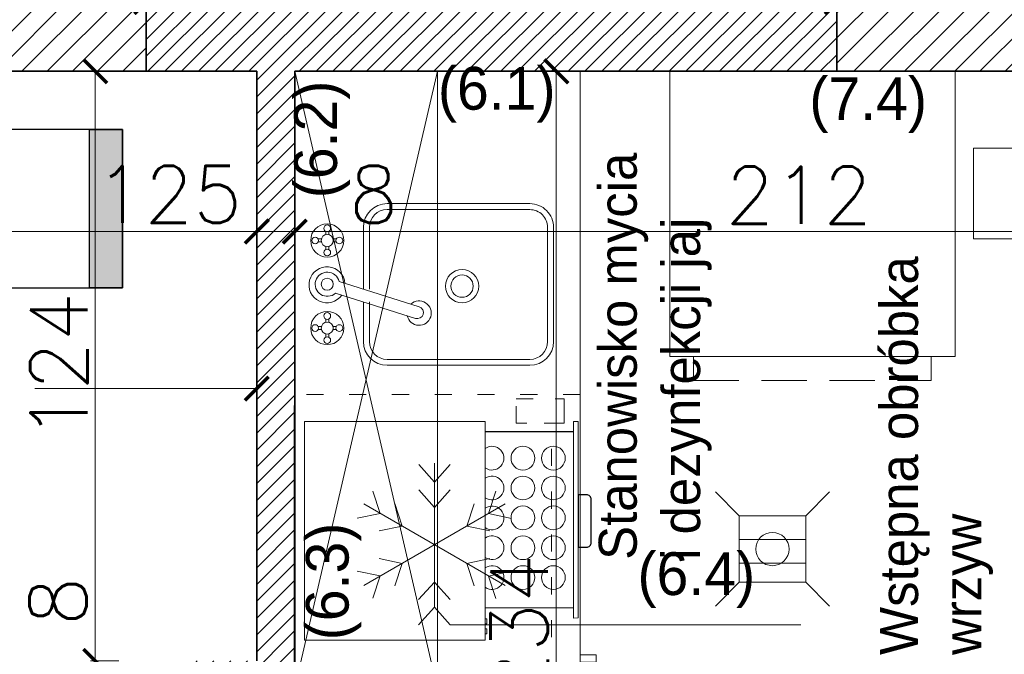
# Model space of a CAD drawing. Header units: millimetres. Extents: x -587 to 33545, y -26688 to 22494.
# Tile 154 of 256: x 9334 to 9541, y 11207 to 11340. Entities that reach past the tile are written whole.
import ezdxf
from ezdxf.lldxf.tags import DXFTag

# ---------------------------------------------------------------- set-up
doc = ezdxf.new("R2010")
doc.units = ezdxf.units.MM
doc.header["$MEASUREMENT"] = 0
doc.linetypes.add('ACAD_ISO03W100', pattern=[30, 12, -18])
doc.linetypes.add('DASHED2', pattern=[9.525, 6.35, -3.175])
for name, color, linetype in [('_I_EKO_PODKLAD 3', 252, 'Continuous'), ('tabelki opis', 7, 'Continuous'), ('TECHNOLOGIA KUCHNI', 3, 'Continuous')]:
    doc.layers.add(name, color=color, linetype=linetype)
for name, color, linetype, lineweight in [('_IS_EKO_opis', 7, 'Continuous', 18), ('A_istniejące ściany', 7, 'Continuous', 35), ('A_opisy', 166, 'Continuous', 15), ('A_projektowane sciany', 5, 'Continuous', 35), ('A_wyposażenie', 7, 'Continuous', 9), ('l.wypełnien', 253, 'Continuous', 5), ('wymiarowanie', 176, 'Continuous', 9)]:
    doc.layers.add(name, color=color, linetype=linetype, lineweight=lineweight)
doc.styles.add('ROMANS', font='romans')
doc.styles.add('styl2', font='simplex.shx')
tags = doc.linetypes.add('ICAD_ISO03W100', pattern=[30, 12, -18]).pattern_tags.tags
tags[6:7] = [DXFTag(74, 4), DXFTag(75, 0), DXFTag(340, '0'), DXFTag(46, 1.0), DXFTag(50, 0.0), DXFTag(44, 0.0), DXFTag(45, 0.0)]
tags[4:5] = [DXFTag(74, 4), DXFTag(75, 0), DXFTag(340, '0'), DXFTag(46, 1.0), DXFTag(50, 0.0), DXFTag(44, 0.0), DXFTag(45, 0.0)]
doc.dimstyles.new('Skala 1-50', dxfattribs={"dimtxt": 12, "dimasz": 5, "dimexe": 1, "dimexo": 1, "dimgap": 1.5, "dimtad": 1, "dimdec": 1, "dimrnd": 0.5, "dimtxsty": 'styl2', "dimblk": 'ARCHTICK', "dimcen": 5, "dimadec": 0, "dimazin": 0, "dimtfac": 1, "dimtdec": 1, "dimtmove": 1, "dimatfit": 3, "dimldrblk": 'ARCHTICK', "dimfxl": 5, "dimfxlon": 1, "dimlwd": -1, "dimlwe": -1, "dimarcsym": 0})

# ---------------------------------------------------------------- blocks, each defined once
blk = doc.blocks.new('A$C176D455E')
at = {"layer": '_I_EKO_PODKLAD 3', "lineweight": 9}
for p, q in [((16.24, 30.32), (12.93, 34.01)), ((16.24, 30.32), (19.55, 34.01)), ((16.24, 0), (16.24, 30.32)), ((4.85, 23.74), (3.31, 28.45)), ((16.24, 25.02), (12.93, 28.71)), ((16.24, 25.02), (19.55, 28.71)), ((27.64, 23.74), (29.17, 28.45)), ((31.11, 8.58), (1.38, 25.75)), ((1.38, 8.58), (31.11, 25.75)), ((9.44, 21.09), (7.9, 25.8)), ((23.04, 21.09), (24.58, 25.8)), ((4.85, 23.74), (0, 22.72)), ((27.64, 23.74), (32.48, 22.72)), ((9.44, 21.09), (4.59, 20.07)), ((23.04, 21.09), (27.89, 20.07)), ((9.44, 13.24), (4.59, 14.26)), ((9.44, 13.24), (7.9, 8.53)), ((23.04, 13.24), (27.89, 14.26)), ((23.04, 13.24), (24.58, 8.53)), ((4.85, 10.59), (0, 11.61)), ((4.85, 10.59), (3.31, 5.88)), ((27.64, 10.59), (32.48, 11.61)), ((27.64, 10.59), (29.17, 5.88)), ((16.24, 9.31), (12.93, 5.62)), ((16.24, 9.31), (19.55, 5.62)), ((16.24, 4.01), (12.93, 0.32)), ((16.24, 4.01), (19.55, 0.32))]:
    blk.add_line(p, q, dxfattribs=at)
blk = doc.blocks.new('A$C740E6856')
at = {"layer": '_I_EKO_PODKLAD 3', "linetype": 'ACAD_ISO03W100', "lineweight": 13, "ltscale": 0.3}
for p, q in [((9.37, 60), (9.37, 6.02)), ((0, 54.74), (3.37, 54.74))]:
    blk.add_line(p, q, dxfattribs=at)
at = {"layer": '_I_EKO_PODKLAD 3', "lineweight": 13}
for p, q in [((3.37, 56.27), (0, 56.27)), ((0, 56.27), (0, 54.74))]:
    blk.add_line(p, q, dxfattribs=at)
at = {"layer": '_I_EKO_PODKLAD 3', "linetype": 'ACAD_ISO03W100', "lineweight": 13, "ltscale": 0.3}
blk.add_lwpolyline([(3.37, 0), (63.37, 0), (63.37, 60), (3.37, 60)], close=True, dxfattribs=at)
at = {"layer": '_I_EKO_PODKLAD 3', "linetype": 'ACAD_ISO03W100', "lineweight": 13, "ltscale": 0.5}
blk.add_lwpolyline([(8.65, 0.91), (6.75, 0.91), (6.75, 6.02), (10.98, 6.02)], dxfattribs=at)
at = {"layer": '_I_EKO_PODKLAD 3', "linetype": 'ACAD_ISO03W100', "lineweight": 13, "ltscale": 0.3}
blk.add_lwpolyline([(14.61, 6.02), (16.85, 6.02), (16.85, 0.91), (11.8, 0.91)], dxfattribs=at)
at = {"layer": '_I_EKO_PODKLAD 3'}
blk.add_blockref('A$C176D455E', (17.78, 14.41), dxfattribs=at)
blk = doc.blocks.new('A$C3D2D7F2A')
at = {"layer": '_I_EKO_PODKLAD 3', "lineweight": 13}
for p, q in [((46.42, 34), (16.42, 34)), ((46.42, 32.75), (16.42, 32.75)), ((11.42, 29), (11.42, 20.67)), ((12.67, 29), (12.67, 20.67)), ((50.17, 5), (50.17, 29)), ((51.42, 5), (51.42, 29)), ((11.42, 18.01), (11.42, 5)), ((12.67, 18.01), (12.67, 5)), ((16.42, 1.25), (46.42, 1.25)), ((16.42, 0), (46.42, 0))]:
    blk.add_line(p, q, dxfattribs=at)
at = {"layer": '_I_EKO_PODKLAD 3', "linetype": 'Continuous', "lineweight": 9}
for p, q in [((3.5, 27.37), (3.5, 28.06)), ((4.13, 27.38), (4.13, 28.06)), ((2.59, 26.48), (1.91, 26.48)), ((2.6, 25.84), (1.91, 25.84)), ((3.5, 24.93), (3.5, 24.25)), ((4.13, 24.94), (4.13, 24.25)), ((5.03, 26.48), (5.72, 26.48)), ((5.04, 25.84), (5.72, 25.84)), ((22.38, 24.12), (5.52, 18.82)), ((6.29, 16.4), (23.15, 21.7)), ((3.5, 8.96), (3.5, 9.65)), ((4.13, 8.97), (4.13, 9.65)), ((2.59, 8.06), (1.91, 8.06)), ((2.6, 7.43), (1.91, 7.43)), ((3.5, 6.52), (3.5, 5.84)), ((4.13, 6.53), (4.13, 5.84)), ((5.03, 8.06), (5.72, 8.06)), ((5.04, 7.43), (5.72, 7.43))]:
    blk.add_line(p, q, dxfattribs=at)
for centre, radius in [((3.81, 26.16), 3.49), ((3.81, 28.7), 0.71), ((3.81, 26.16), 1.27), ((1.27, 26.16), 0.71), ((6.35, 26.16), 0.71), ((3.81, 23.62), 0.71), ((3.81, 16.95), 1.27), ((3.81, 7.74), 3.49), ((3.81, 10.28), 0.71), ((1.27, 7.74), 0.71), ((3.81, 7.74), 1.27), ((6.35, 7.74), 0.71), ((3.81, 5.2), 0.71)]:
    blk.add_circle(centre, radius, dxfattribs=at)
at = {"layer": '_I_EKO_PODKLAD 3', "lineweight": 9}
for radius in [3.5, 2.35]:
    blk.add_circle((32.16, 17.35), radius, dxfattribs=at)
at = {"layer": '_I_EKO_PODKLAD 3', "lineweight": 13}
for centre, radius, start, end in [((16.42, 29), 5, 90, 180), ((46.42, 29), 5, 0, 90), ((16.42, 29), 3.75, 90, 180), ((46.42, 29), 3.75, 0, 90), ((16.42, 5), 5, 180, 270), ((16.42, 5), 3.75, 180, 270), ((46.42, 5), 5, 270, 0), ((46.42, 5), 3.75, 270, 0)]:
    blk.add_arc(centre, radius, start, end, dxfattribs=at)
at = {"layer": '_I_EKO_PODKLAD 3', "linetype": 'Continuous', "lineweight": 9}
for centre, radius, start, end in [((23.13, 23.02), 2.56, 227.2248, 167.6958), ((22.77, 22.91), 1.27, 287.4603, 107.4603), ((3.75, 17.08), 3.79, 34.7933, 355.5589), ((3.81, 16.95), 2.54, 47.8034, 347.2157)]:
    blk.add_arc(centre, radius, start, end, dxfattribs=at)
blk = doc.blocks.new('A$C01022248')
at = {"layer": '_I_EKO_PODKLAD 3'}
blk.add_line((2.2, 3.74), (2.2, 22.3), dxfattribs=at)
at = {"layer": '_I_EKO_PODKLAD 3', "lineweight": 13}
blk.add_line((39.18, 3.74), (39.18, 22.3), dxfattribs=at)
for points in [[(0, 60.3), (0, 22.3), (46, 22.3), (46, 60.3)], [(41.52, 22.3), (42.54, 22.3), (42.54, 21.91), (41.52, 21.91)], [(43.59, 22.3), (44.62, 22.3), (44.62, 21.91), (43.59, 21.91)], [(0, 3.74), (41.34, 3.74), (41.31, 2.76), (0, 2.76)]]:
    blk.add_lwpolyline(points, close=True, dxfattribs=at)
at = {"layer": '_I_EKO_PODKLAD 3'}
blk.add_lwpolyline([(15.4, 2.76), (26.42, 2.76), (26.42, 1, -0.414214), (25.42, 0), (16.4, 0, -0.414214), (15.4, 1)], format="xyb", close=True, dxfattribs=at)
at = {"layer": '_I_EKO_PODKLAD 3', "lineweight": 5}
for centre in [(7.7, 14.35), (13.98, 14.35), (20.26, 14.35), (26.54, 14.35), (32.81, 14.35), (7.7, 7.95), (13.98, 7.95), (20.26, 7.95), (26.54, 7.95), (32.81, 7.95)]:
    blk.add_circle(centre, 2.5, dxfattribs=at)
for centre in [(7.7, 20.86), (13.98, 20.86), (20.26, 20.86), (26.54, 20.86), (32.81, 20.86)]:
    blk.add_arc(centre, 2.5, 144.7273, 35.2727, dxfattribs=at)
blk = doc.blocks.new('_ArchTick')
at = {"color": 0, "linetype": 'ByBlock', "const_width": 0.15}
blk.add_lwpolyline([(-0.5, -0.5), (0.5, 0.5)], dxfattribs=at)
blk = doc.blocks.new('*D5668')
at = {"layer": 'Defpoints', "color": 0}
for p in [(9384.19, 11323.12), (9392.17, 11318.81), (9392.17, 11295.89)]:
    blk.add_point(p, dxfattribs=at)
at = {"layer": 'wymiarowanie', "color": 0}
for p, q in [((9384.19, 11300.89), (9384.19, 11294.89)), ((9392.17, 11300.89), (9392.17, 11294.89)), ((9384.19, 11295.89), (9392.17, 11295.89)), ((9392.17, 11295.89), (9414.31, 11295.89))]:
    blk.add_line(p, q, dxfattribs=at)
at = {"layer": 'wymiarowanie', "color": 0, "xscale": 5, "yscale": 5, "zscale": 5, "rotation": 180}
blk.add_blockref('_ArchTick', (9384.19, 11295.89), dxfattribs=at)
at = {"layer": 'wymiarowanie', "color": 0, "xscale": 5, "yscale": 5, "zscale": 5}
blk.add_blockref('_ArchTick', (9392.17, 11295.89), dxfattribs=at)
at = {"layer": 'wymiarowanie', "color": 0, "insert": (9408.75, 11303.69), "char_height": 12, "attachment_point": 5, "style": 'styl2'}
blk.add_mtext('8', dxfattribs=at)
blk = doc.blocks.new('*D5669')
at = {"layer": 'Defpoints', "color": 0}
for p in [(9392.17, 11318.81), (9604.19, 11311.03), (9604.19, 11295.89)]:
    blk.add_point(p, dxfattribs=at)
at = {"layer": 'wymiarowanie', "color": 0}
for p, q in [((9392.17, 11300.89), (9392.17, 11294.89)), ((9604.19, 11300.89), (9604.19, 11294.89)), ((9392.17, 11295.89), (9604.19, 11295.89))]:
    blk.add_line(p, q, dxfattribs=at)
at = {"layer": 'wymiarowanie', "color": 0, "xscale": 5, "yscale": 5, "zscale": 5, "rotation": 180}
blk.add_blockref('_ArchTick', (9392.17, 11295.89), dxfattribs=at)
at = {"layer": 'wymiarowanie', "color": 0, "xscale": 5, "yscale": 5, "zscale": 5}
blk.add_blockref('_ArchTick', (9604.19, 11295.89), dxfattribs=at)
at = {"layer": 'wymiarowanie', "color": 0, "insert": (9498.18, 11303.54), "char_height": 12, "attachment_point": 5, "style": 'styl2'}
blk.add_mtext('212', dxfattribs=at)
blk = doc.blocks.new('*D5675')
at = {"layer": 'Defpoints', "color": 0}
for p in [(9189.19, 11288.36), (9384.19, 11288.36), (9384.19, 11262.86)]:
    blk.add_point(p, dxfattribs=at)
at = {"layer": 'wymiarowanie', "color": 0}
for p, q in [((9189.19, 11267.86), (9189.19, 11261.86)), ((9384.19, 11267.86), (9384.19, 11261.86)), ((9189.19, 11262.86), (9384.19, 11262.86))]:
    blk.add_line(p, q, dxfattribs=at)
at = {"layer": 'wymiarowanie', "color": 0, "xscale": 5, "yscale": 5, "zscale": 5, "rotation": 180}
blk.add_blockref('_ArchTick', (9189.19, 11262.86), dxfattribs=at)
at = {"layer": 'wymiarowanie', "color": 0, "xscale": 5, "yscale": 5, "zscale": 5}
blk.add_blockref('_ArchTick', (9384.19, 11262.86), dxfattribs=at)
at = {"layer": 'wymiarowanie', "color": 0, "insert": (9286.69, 11270.66), "char_height": 12, "attachment_point": 5, "style": 'styl2'}
blk.add_mtext('195', dxfattribs=at)
blk = doc.blocks.new('A$C1BAB27D1')
at = {"layer": 'TECHNOLOGIA KUCHNI', "lineweight": 9}
h = blk.add_hatch(dxfattribs=at)
h.set_pattern_fill('HONEY', color=8, scale=11, style=0)
h.set_pattern_definition([(0, (43.2242, -1365.8819), (2.0625, 1.1907849), [1.375, -2.75]), (120, (43.2242, -1365.8819), (-2.0625, 1.1907849), [1.375, -2.75]), (60, (43.2242, -1365.8819), (5e-09, 2.3815699), [-2.75, 1.375])])
h.paths.add_polyline_path([(31.88, 32.43), (31.88, 15.84), (15.28, 15.84), (15.28, 32.43)])
at = {"layer": 'TECHNOLOGIA KUCHNI', "color": 8, "lineweight": 9}
for p, q in [((0.18, 47.54), (14.08, 33.64)), ((46.32, 46.87), (33.08, 33.64)), ((14.08, 14.64), (0, 0.56)), ((33.08, 14.64), (47.71, 0))]:
    blk.add_line(p, q, dxfattribs=at)
at = {"layer": 'TECHNOLOGIA KUCHNI', "color": 8, "lineweight": 13}
for p, q in [((13.37, 26.9), (5.26, 26.9)), ((5.26, 22.28), (5.26, 26.9)), ((13.37, 22.28), (5.26, 22.28))]:
    blk.add_line(p, q, dxfattribs=at)
for points in [[(43.26, 33.86), (43.26, 45.14), (2.05, 45.14), (2.05, 4.66), (43.26, 4.66), (43.26, 14.8)], [(35.5, 33.78), (35.5, 33.86), (59.5, 33.86), (59.5, 14.8), (35.5, 14.8)]]:
    blk.add_lwpolyline(points, dxfattribs=at)
at = {"layer": 'TECHNOLOGIA KUCHNI', "color": 8, "lineweight": 9}
for points in [[(14.08, 14.64), (33.08, 14.64), (33.08, 33.64), (14.08, 33.64)], [(15.28, 15.84), (31.88, 15.84), (31.88, 32.43), (15.28, 32.43)]]:
    blk.add_lwpolyline(points, close=True, dxfattribs=at)
at = {"layer": 'TECHNOLOGIA KUCHNI', "color": 8, "lineweight": 13}
for radius in [15.75, 11.55]:
    blk.add_circle((22.93, 24.29), radius, dxfattribs=at)
blk = doc.blocks.new('*D5896')
at = {"layer": 'Defpoints', "color": 0}
for p in [(9449.19, 11329.59), (9447.18, 11095.59), (9449.19, 11095.59)]:
    blk.add_point(p, dxfattribs=at)
at = {"layer": 'wymiarowanie', "color": 0}
for p, q in [((9448.19, 11329.59), (9446.18, 11329.59)), ((9447.18, 11329.59), (9447.18, 11095.59)), ((9448.19, 11095.59), (9446.18, 11095.59))]:
    blk.add_line(p, q, dxfattribs=at)
at = {"layer": 'wymiarowanie', "color": 0, "xscale": 5, "yscale": 5, "zscale": 5}
for p, rotation in [((9447.18, 11329.59), 90), ((9447.18, 11095.59), 270)]:
    blk.add_blockref('_ArchTick', p, dxfattribs=dict(at, rotation=rotation))
at = {"layer": 'wymiarowanie', "color": 0, "insert": (9439.38, 11212.59), "char_height": 12, "attachment_point": 5, "rotation": 90, "style": 'styl2'}
blk.add_mtext('234', dxfattribs=at)
blk = doc.blocks.new('*D5901')
at = {"layer": 'Defpoints', "color": 0}
for p in [(9336.74, 11329.59), (9350.2, 11205.59), (9371.11, 11205.59)]:
    blk.add_point(p, dxfattribs=at)
at = {"layer": 'wymiarowanie', "color": 0}
for p, q in [((9345.2, 11329.59), (9351.2, 11329.59)), ((9350.2, 11329.59), (9350.2, 11205.59)), ((9355.2, 11205.59), (9349.2, 11205.59))]:
    blk.add_line(p, q, dxfattribs=at)
at = {"layer": 'wymiarowanie', "color": 0, "xscale": 5, "yscale": 5, "zscale": 5}
for p, rotation in [((9350.2, 11329.59), 90), ((9350.2, 11205.59), 270)]:
    blk.add_blockref('_ArchTick', p, dxfattribs=dict(at, rotation=rotation))
at = {"layer": 'wymiarowanie', "color": 0, "insert": (9342.55, 11267.59), "char_height": 12, "attachment_point": 5, "rotation": 90, "style": 'styl2'}
blk.add_mtext('124', dxfattribs=at)
blk = doc.blocks.new('*D5902')
at = {"layer": 'Defpoints', "color": 0}
for p in [(9371.11, 11205.59), (9350.2, 11197.59), (9383.33, 11197.59)]:
    blk.add_point(p, dxfattribs=at)
at = {"layer": 'wymiarowanie', "color": 0}
for p, q in [((9350.2, 11205.59), (9350.2, 11223.7)), ((9355.2, 11205.59), (9349.2, 11205.59)), ((9350.2, 11205.59), (9350.2, 11197.59)), ((9355.2, 11197.59), (9349.2, 11197.59))]:
    blk.add_line(p, q, dxfattribs=at)
at = {"layer": 'wymiarowanie', "color": 0, "xscale": 5, "yscale": 5, "zscale": 5}
for p, rotation in [((9350.2, 11205.59), 90), ((9350.2, 11197.59), 270)]:
    blk.add_blockref('_ArchTick', p, dxfattribs=dict(at, rotation=rotation))
at = {"layer": 'wymiarowanie', "color": 0, "insert": (9342.4, 11218.14), "char_height": 12, "attachment_point": 5, "rotation": 90, "style": 'styl2'}
blk.add_mtext('8', dxfattribs=at)
blk = doc.blocks.new('*D5975')
at = {"layer": 'Defpoints', "color": 0}
for p in [(9259.19, 11309.59), (9384.19, 11308.72), (9384.19, 11295.89)]:
    blk.add_point(p, dxfattribs=at)
at = {"layer": 'wymiarowanie', "color": 0}
for p, q in [((9259.19, 11300.89), (9259.19, 11294.89)), ((9384.19, 11300.89), (9384.19, 11294.89)), ((9259.19, 11295.89), (9384.19, 11295.89))]:
    blk.add_line(p, q, dxfattribs=at)
at = {"layer": 'wymiarowanie', "color": 0, "xscale": 5, "yscale": 5, "zscale": 5, "rotation": 180}
blk.add_blockref('_ArchTick', (9259.19, 11295.89), dxfattribs=at)
at = {"layer": 'wymiarowanie', "color": 0, "xscale": 5, "yscale": 5, "zscale": 5}
blk.add_blockref('_ArchTick', (9384.19, 11295.89), dxfattribs=at)
at = {"layer": 'wymiarowanie', "color": 0, "insert": (9365.68, 11303.69), "char_height": 12, "attachment_point": 5, "style": 'styl2'}
blk.add_mtext('125', dxfattribs=at)
blk = doc.blocks.new('*D5976')
at = {"layer": 'Defpoints', "color": 0}
for p in [(9506.19, 11344.13), (9360.94, 11329.59), (9506.19, 11329.59)]:
    blk.add_point(p, dxfattribs=at)
at = {"layer": 'wymiarowanie', "color": 0}
for p, q in [((9360.94, 11339.13), (9360.94, 11345.13)), ((9360.94, 11344.13), (9506.19, 11344.13)), ((9506.19, 11339.13), (9506.19, 11345.13))]:
    blk.add_line(p, q, dxfattribs=at)
at = {"layer": 'wymiarowanie', "color": 0, "xscale": 5, "yscale": 5, "zscale": 5, "rotation": 180}
blk.add_blockref('_ArchTick', (9360.94, 11344.13), dxfattribs=at)
at = {"layer": 'wymiarowanie', "color": 0, "xscale": 5, "yscale": 5, "zscale": 5}
blk.add_blockref('_ArchTick', (9506.19, 11344.13), dxfattribs=at)
at = {"layer": 'wymiarowanie', "color": 0, "insert": (9433.56, 11351.94), "char_height": 12, "attachment_point": 5, "style": 'styl2'}
blk.add_mtext('145', dxfattribs=at)

msp = doc.modelspace()

# ---------------------------------------------------------------- hatches: boundary and pattern name
at = {"layer": 'l.wypełnien'}
h = msp.add_hatch(dxfattribs=at)
h.set_pattern_fill('ANSI31', color=256, scale=30, style=0)
h.set_pattern_definition([(45, (0, 6.0705), (-2.6516504, 2.6516504), [])])
edge = h.paths.add_edge_path()
edge.add_line((8932.19, 10926.77), (8932.19, 10984.74))
edge.add_line((8932.19, 10984.74), (8932.19, 11029.24))
edge.add_line((8932.19, 11029.24), (8932.19, 11092.62))
edge.add_line((8932.19, 11092.62), (8932.19, 11096.12))
edge.add_line((8932.19, 11096.12), (8887.19, 11096.12))
edge.add_line((8887.19, 11096.12), (8887.19, 10926.77))
edge.add_line((8887.19, 10926.77), (8932.19, 10926.77))
h.paths.add_polyline_path([(9644.52, 11101.7), (9645.19, 11101.7), (9645.19, 11328.39), (9879.19, 11328.39), (9879.19, 11240.39), (9924.19, 11240.39), (9924.19, 11374.77), (9592.09, 11374.77), (9506.19, 11374.77), (9506.19, 11329.59), (9604.19, 11329.59), (9604.19, 11101.7)])
h.paths.add_polyline_path([(8887.19, 10692.11), (8932.19, 10692.11), (8932.19, 10800.59), (9246.19, 10800.59), (9246.19, 10839.59), (9259.19, 10839.59), (9259.19, 10913.09), (9235.19, 10913.09), (9235.19, 10839.59), (8932.19, 10839.59), (8932.19, 10926.77), (8887.19, 10926.77)])
h.paths.add_polyline_path([(8975.77, 11329.59), (9235.19, 11329.59), (9259.19, 11329.59), (9360.94, 11329.59), (9360.94, 11374.77), (8975.77, 11374.77)])
h.paths.add_polyline_path([(8887.19, 11374.77), (8887.19, 11242.37), (8907.93, 11242.37), (8932.19, 11242.37), (8932.19, 11329.59), (8975.77, 11329.59), (8975.77, 11374.77)])
h.paths.add_polyline_path([(9604.19, 11101.7), (9644.52, 11101.7), (9644.52, 11096.13), (9645.19, 11096.13), (9645.19, 11011.5), (9612.19, 11011.5), (9612.19, 11024.5), (9604.19, 11024.5)])
h.paths.add_polyline_path([(9924.19, 11101.7), (9924.19, 11164.96), (9879.19, 11164.96), (9879.19, 11101.7)])
h.paths.add_polyline_path([(9246.19, 10839.59), (9246.19, 10800.59), (9266.19, 10800.59), (9266.19, 10839.59)])
h.paths.add_polyline_path([(9879.19, 11084.56), (9924.19, 11084.66), (9924.19, 11101.7), (9879.19, 11101.7)])
h.paths.add_polyline_path([(9259.19, 10913.09), (9259.19, 10933.09), (9250.18, 10933.09), (9235.19, 10933.09), (9235.19, 10913.09)])
h.paths.add_polyline_path([(9235.19, 11078.39), (9235.19, 11058.39), (9259.19, 11058.39), (9259.19, 11078.39)])
h.paths.add_polyline_path([(9235.19, 11035.09), (9250.18, 11035.09), (9259.19, 11035.09), (9259.19, 11041.22), (9259.19, 11055.09), (9235.19, 11055.09)])
h.paths.add_polyline_path([(9235.19, 11329.59), (9235.19, 11309.59), (9259.19, 11309.59), (9259.19, 11329.59)])
h.paths.add_polyline_path([(9235.19, 11192.99), (9259.19, 11192.99), (9259.19, 11192.99), (9259.19, 11197.59), (9259.19, 11205.59), (9259.19, 11205.59), (9235.19, 11205.59), (9235.19, 11197.59)])
h.paths.add_polyline_path([(9235.19, 11180.39), (9247.19, 11180.39), (9259.19, 11180.39), (9259.19, 11180.39), (9259.19, 11192.99), (9259.19, 11192.99), (9235.19, 11192.99), (9235.19, 11180.39)])
h.paths.add_polyline_path([(9259.19, 11055.09), (9259.19, 11057.99), (9259.19, 11058.39), (9235.19, 11058.39), (9235.19, 11055.09), (9259.19, 11055.09)])
h = msp.add_hatch(dxfattribs=at)
h.set_pattern_fill('ANSI31', color=5, scale=20, style=0)
h.set_pattern_definition([(45, (0, 6.0705), (-1.76776695, 1.76776695), [])])
h.paths.add_polyline_path([(9360.94, 11329.59), (9360.94, 11374.77), (9502.09, 11374.77), (9506.19, 11374.77), (9506.19, 11329.59), (9392.19, 11329.59), (9392.19, 11316.59), (9392.19, 11192.59), (9384.19, 11192.59), (9384.19, 11197.59), (9371.19, 11197.59), (9371.19, 11205.59), (9384.19, 11205.59), (9384.19, 11329.59)])
h.paths.add_polyline_path([(9181.19, 11197.59), (9235.19, 11197.59), (9235.19, 11205.59), (9189.19, 11205.59), (9189.19, 11329.59), (9181.19, 11329.59), (9181.19, 11197.59)])
h.paths.add_polyline_path([(9259.19, 11197.59), (9269.19, 11197.59), (9269.19, 11205.59), (9259.19, 11205.59)])
at = {"layer": 'tabelki opis'}
msp.add_hatch(color=252, dxfattribs=at).paths.add_polyline_path([(9355.93, 11284.09), (9355.93, 11317.35), (9348.97, 11317.35), (9348.97, 11284.09)])

# ---------------------------------------------------------------- linework, layer by layer
at = {"layer": '_IS_EKO_opis'}
for p, q in [((9485.65, 11236.13), (9480.65, 11241.13)), ((9499.65, 11236.13), (9504.65, 11241.13)), ((9499.65, 11236.13), (9485.65, 11236.13)), ((9485.65, 11236.13), (9485.65, 11222.13)), ((9499.65, 11222.13), (9499.65, 11236.13)), ((9485.65, 11231.13), (9499.65, 11231.13)), ((9485.65, 11226.13), (9499.65, 11226.13)), ((9480.65, 11217.13), (9485.65, 11222.13)), ((9485.65, 11222.13), (9499.65, 11222.13)), ((9504.65, 11217.13), (9499.65, 11222.13))]:
    msp.add_line(p, q, dxfattribs=at)
msp.add_circle((9492.65, 11229.13), 3.5, dxfattribs=at)
at = {"layer": 'A_istniejące ściany', "color": 7}
for points in [[(9360.94, 11329.59), (9360.94, 11374.77)], [(9506.19, 11374.77), (9506.19, 11329.59)], [(9259.19, 11329.59), (9360.94, 11329.59)], [(9506.19, 11329.59), (9604.19, 11329.59)]]:
    msp.add_lwpolyline(points, dxfattribs=at)
at = {"layer": 'A_projektowane sciany', "color": 5}
for p, q in [((9384.19, 11205.59), (9384.19, 11329.59)), ((9392.19, 11192.59), (9392.19, 11329.59)), ((9392.11, 11196.59), (9392.19, 11316.59))]:
    msp.add_line(p, q, dxfattribs=at)
at = {"layer": 'A_projektowane sciany', "color": 7, "ltscale": 0.3}
for points in [[(9384.19, 11329.59), (9360.94, 11329.59)], [(9506.19, 11329.59), (9392.19, 11329.59)]]:
    msp.add_lwpolyline(points, dxfattribs=at)
at = {"layer": 'A_wyposażenie', "linetype": 'ICAD_ISO03W100', "ltscale": 0.3}
for p, q in [((9422.19, 11329.59), (9392.11, 11199.59)), ((9392.19, 11329.59), (9422.19, 11199.59))]:
    msp.add_line(p, q, dxfattribs=at)
at = {"layer": 'A_wyposażenie', "color": 7, "ltscale": 7}
for p, q in [((9476.07, 11269.59), (9476.07, 11264.59)), ((9476.07, 11269.59), (9476.07, 11264.59)), ((9526.07, 11264.59), (9526.07, 11269.59)), ((9526.07, 11264.59), (9526.07, 11269.59))]:
    msp.add_line(p, q, dxfattribs=at)
at = {"layer": 'A_wyposażenie', "color": 7, "linetype": 'DASHED2', "ltscale": 1.5}
msp.add_line((9476.07, 11264.59), (9526.07, 11264.59), dxfattribs=at)
msp.add_line((9476.07, 11264.59), (9526.07, 11264.59), dxfattribs=at)
at = {"layer": 'A_wyposażenie', "linetype": 'ICAD_ISO03W100', "ltscale": 0.3}
msp.add_lwpolyline([(9392.19, 11329.59), (9422.19, 11329.59), (9422.19, 11199.59), (9392.14, 11199.59), (9392.11, 11199.59), (9392.19, 11329.59)], dxfattribs=at)
at = {"layer": 'A_wyposażenie'}
for points in [[(9452.19, 11199.59), (9452.19, 11329.59)], [(9471.07, 11329.59), (9531.07, 11329.59), (9531.07, 11269.59), (9471.07, 11269.59), (9471.07, 11329.59)]]:
    msp.add_lwpolyline(points, dxfattribs=at)
at = {"layer": 'tabelki opis', "color": 7}
msp.add_lwpolyline([(9355.93, 11317.35), (9272.77, 11317.35), (9272.77, 11284.09), (9355.93, 11284.09), (9355.93, 11317.35)], dxfattribs=at)
at = {"layer": 'tabelki opis'}
msp.add_lwpolyline([(9355.93, 11284.09), (9348.97, 11284.09), (9348.97, 11317.35), (9355.93, 11317.35)], close=True, dxfattribs=at)
at = {"layer": 'wymiarowanie'}
msp.add_line((9498.62, 11213.19), (9424.85, 11213.19), dxfattribs=at)

# ---------------------------------------------------------------- block references
at = {"layer": '_I_EKO_PODKLAD 3', "color": 7, "rotation": 180}
msp.add_blockref('A$C1BAB27D1', (9594.45, 11328.22), dxfattribs=at)
at = {"layer": 'A_wyposażenie', "color": 7}
for name, p, xscale, rotation in [('A$C3D2D7F2A', (9395.2, 11301.76), -0.9999999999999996, -180), ('A$C01022248', (9454.52, 11255.94), -1, 90.00000000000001)]:
    msp.add_blockref(name, p, dxfattribs=dict(at, xscale=xscale, rotation=rotation))
at = {"layer": 'A_wyposażenie', "color": 5, "rotation": 179.9616557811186}
msp.add_blockref('A$C740E6856', (9455.59, 11261.59), dxfattribs=at)

# ---------------------------------------------------------------- texts
at = {"layer": 'wymiarowanie', "char_height": 12, "width": 500.0426, "attachment_point": 3, "style": 'ROMANS'}
for s, insert in [('\\pxql;{\\fCentury Gothic|b0|i0|c238|p0;\\H0.75x;(6.1)\\H1.333333x; \\P }', (9922.33, 11330.52)), ('\\pxql;{\\fCentury Gothic|b0|i0|c238|p0;\\H0.75x;(7.4)\\H1.333333x; \\P }', (10000.46, 11328.35)), ('\\pxql;{\\fCentury Gothic|b0|i0|c238|p0;\\H0.75x;(6.4)\\H1.333333x; \\P }', (9964.31, 11228.45))]:
    msp.add_mtext(s, dxfattribs=dict(at, insert=insert))
at = {"layer": 'wymiarowanie', "char_height": 12, "width": 500.0426, "attachment_point": 3, "rotation": 90, "style": 'ROMANS'}
for s, insert in [('\\pxql;{\\fCentury Gothic|b0|i0|c238|p0;\\H0.75x;(6.2)\\H1.333333x; \\P }', (9392.05, 11802.93)), ('\\pxql;{\\fCentury Gothic|b0|i0|c238|p0;\\H0.75x;(6.3)\\H1.333333x; \\P }', (9394.5, 11709.98))]:
    msp.add_mtext(s, dxfattribs=dict(at, insert=insert))
at = {"layer": 'wymiarowanie', "linetype": 'Continuous', "char_height": 12, "width": 327.6277, "attachment_point": 3, "rotation": 90, "style": 'ROMANS'}
for s, insert in [('\\pxql;{\\fCentury Gothic|b0|i0|c238|p0;\\H0.666667x;Stanowisko mycia \\Pi dezynfekcji jaj\\P\\H1.499998x; }', (9456.11, 11554.48)), ('\\pxql;{\\fCentury Gothic|b0|i0|c238|p0;\\H0.666667x;Wstępna obróbka \\Pwrzyw\\P\\H1.499998x; }', (9515.28, 11534.48))]:
    msp.add_mtext(s, dxfattribs=dict(at, insert=insert))

# ---------------------------------------------------------------- dimensions: what is measured, and where the dimension line sits
at = {"layer": 'wymiarowanie'}
for base, p1, p2, picture, middle in [((9506.1855, 11344.1344), (9360.9388, 11329.5934), (9506.1855, 11329.5934), '*D5976', (9433.5621, 11351.9362)), ((9604.19, 11295.89), (9392.17, 11318.81), (9604.19, 11311.03), '*D5669', (9498.18, 11303.54)), ((9384.19, 11262.86), (9189.19, 11288.36), (9384.19, 11288.36), '*D5675', (9286.69, 11270.66))]:
    dim = msp.add_linear_dim(base=base, p1=p1, p2=p2, dimstyle='Skala 1-50', dxfattribs=at)
    dim.commit()
    dim.dimension.update_dxf_attribs({"geometry": picture, "text_midpoint": middle})
dim = msp.add_linear_dim(base=(9447.18, 11095.59), p1=(9449.19, 11329.59), p2=(9449.19, 11095.59), angle=90, dimstyle='Skala 1-50', dxfattribs=at)
dim.commit()
dim.dimension.update_dxf_attribs({"geometry": '*D5896', "text_midpoint": (9439.38, 11212.59)})
for base, p1, p2, picture, middle in [((9392.17, 11295.89), (9384.19, 11323.12), (9392.17, 11318.81), '*D5668', (9408.75, 11295.89)), ((9384.19, 11295.89), (9259.19, 11309.59), (9384.19, 11308.72), '*D5975', (9365.68, 11295.89))]:
    dim = msp.add_linear_dim(base=base, p1=p1, p2=p2, dimstyle='Skala 1-50', dxfattribs=at)
    dim.commit()
    dim.dimension.update_dxf_attribs({"geometry": picture, "text_midpoint": middle, "dimtype": 160})

# ---------------------------------------------------------------- next in the draw order: texts
at = {"layer": 'A_opisy', "ltscale": 0.3, "insert": (9320.19, 11239.12), "char_height": 8, "width": 26, "attachment_point": 5, "rotation": 90, "bg_fill": 2}
msp.add_mtext('\\pxqc;{\\fCentury Gothic|b0|i0|c238|p0;90\\P200}', dxfattribs=at)

# ---------------------------------------------------------------- next in the draw order: dimensions: what is measured, and where the dimension line sits
at = {"layer": 'wymiarowanie'}
dim = msp.add_linear_dim(base=(9350.2, 11205.59), p1=(9336.74, 11329.59), p2=(9371.11, 11205.59), angle=90, dimstyle='Skala 1-50', dxfattribs=at)
dim.commit()
dim.dimension.update_dxf_attribs({"geometry": '*D5901', "text_midpoint": (9342.55, 11267.59)})
dim = msp.add_linear_dim(base=(9350.2, 11197.59), p1=(9371.11, 11205.59), p2=(9383.33, 11197.59), angle=90, dimstyle='Skala 1-50', dxfattribs=at)
dim.commit()
dim.dimension.update_dxf_attribs({"geometry": '*D5902', "text_midpoint": (9350.2, 11218.14), "dimtype": 160})

# ---------------------------------------------------------------- next in the draw order: texts
at = {"layer": 'A_opisy', "ltscale": 0.3, "insert": (9320.44, 11258), "char_height": 8, "width": 26, "attachment_point": 5, "bg_fill": 2}
msp.add_mtext('\\pxqc;{\\fCentury Gothic|b0|i0|c238|p0;D5}', dxfattribs=at)

doc.saveas('drawing.dxf')
